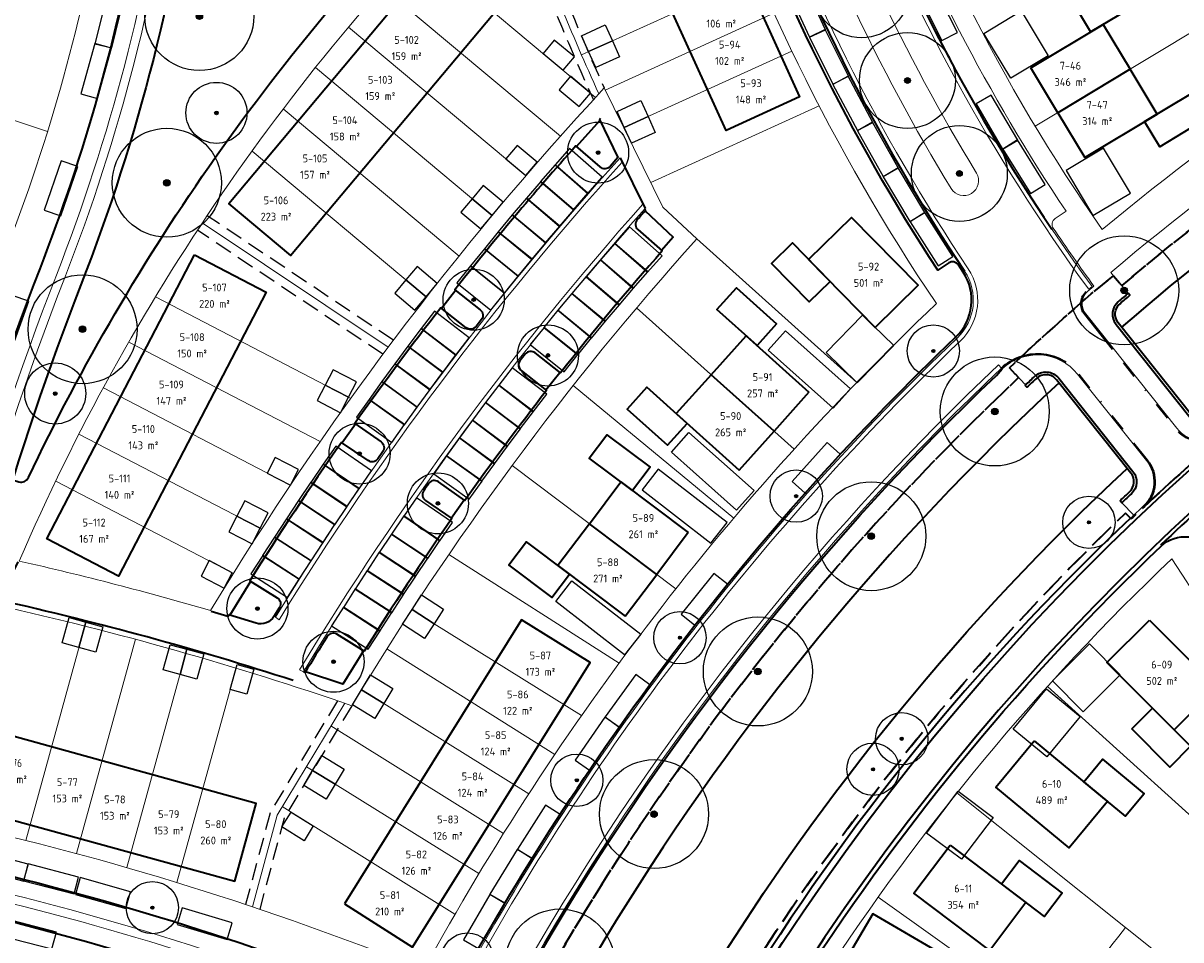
# Model space of a CAD drawing. Extents: x 168179 to 170299, y 448694 to 449599.
# Tile 25 of 32: x 168393 to 168526, y 449378 to 449483. Entities that reach past the tile are written whole.
import ezdxf
from ezdxf.enums import TextEntityAlignment as Align

# ---------------------------------------------------------------- set-up
doc = ezdxf.new("R2010")
doc.units = 0
for name, pattern in [('NLCS-HIDDEN', [4, 2, -2]), ('Stippelfijn', [3, 2, -1]), ('VH-RIJWIELPADBAND', [20, 8, -2, 2, -2, 0, -2, 2, -2])]:
    doc.linetypes.add(name, pattern=pattern)
doc.layers.get('0').update_dxf_attribs({"lineweight": 0})
for name, color, linetype, lineweight in [('N-WE-KG-GRENS_SECTIE-G', 210, 'NLCS-HIDDEN', 35), ('N-WE-VH-VERHARDING_ASFALT_ROOD-G', 10, 'Continuous', 35), ('N05-WE-OG-WEG_ONTSLUITINGSWEG_GOOT-O', 162, 'Continuous', 18), ('N05-WE-OG-WEG_PARKEERPLAATS_GOOT-O', 162, 'Continuous', 18), ('N05-WE-VH-GOOT-O', 170, 'Continuous', 18), ('N05-WE-VH-KANTOPSLUITING_ACHTERKANTBAND-G', 50, 'Continuous', 35), ('N05-WE-VH-VERHARDING-G', 252, 'Continuous', 35), ('N06-WE-VH-KANTOPSLUITING_ACHTERKANTBAND-G', 50, 'Continuous', 35), ('N06-WE-VH-VERHARDING-G', 252, 'Continuous', 35), ('N07-WE-OG-WEG_ONTSLUITINGSWEG_GOOT-O', 162, 'Continuous', 18), ('N08-WE-VH-KANTOPSLUITING_RIJWIELPADBAND_120X250-G', 253, 'VH-RIJWIELPADBAND', 35), ('N5-PV-GR-BOOM-S', 90, 'Continuous', 25), ('N5-WE-KG-GRENS_KADASTRAAL-G', 150, 'Continuous', 13), ('N5-WE-OG-BEBOUWING_SCHUUR-G', 7, 'Continuous', 25), ('N5-WE-OG-KADASTRAAL_KAVELNUMMER-T18', 7, 'Continuous', 18), ('N5-WE-OG-WEG_PARKEERPLAATS_OPENBAAR-G', 253, 'Continuous', 25), ('N5-WE-OG-WEG_PARKEERPLAATS_PRIVE-G', 253, 'Continuous', 25), ('N6-WE-OG-KADASTRAAL_KAVELNUMMER-T18', 7, 'Continuous', 18), ('N6-WE-OG-WEG_PARKEERPLAATS_PRIVE-G', 253, 'Continuous', 25), ('N7-PV-GR-BOOM-S', 90, 'Continuous', 25), ('N7-WE-KG-GRENS_KADASTRAAL-G', 150, 'Continuous', 13), ('N7-WE-OG-KADASTRAAL_KAVELNUMMER-T18', 7, 'Continuous', 18), ('N7-WE-OG-WEG_PARKEERPLAATS_OPENBAAR-G', 253, 'Continuous', 25), ('N7-WE-OG-WEG_PARKEERPLAATS_PRIVE-G', 7, 'Continuous', 25), ('N7-WE-VH-KANTOPSLUITING_ACHTERKANTBAND-G', 50, 'Continuous', 13), ('N7-WE-VH-VERHARDING-G', 252, 'Continuous', 35), ('N8-WE-KW-KUNSTWERK_BRUG_WEGVERKEERSBRUG-G', 170, 'Continuous', 35), ('N8-WE-OG-KADASTRAAL_KAVELNUMMER-T18', 7, 'Continuous', 18), ('N8-WE-OG-KADASTRAAL_KAVELOPPERVLAK-T18', 10, 'Continuous', 18), ('N8-WE-VH-KANTOPSLUITING_ACHTERKANTBAND-G', 50, 'Continuous', 13), ('N8-WE-WH-WATERLIJN-G', 150, 'Continuous', 35)]:
    doc.layers.add(name, color=color, linetype=linetype, lineweight=lineweight)
for name, color, linetype, lineweight, true_color in [('N05-WE-KG-KADASTRAAL-O', 150, 'Continuous', 18, 0x007fff), ('N05-WE-OG-WEG_VOETPAD_ACHTERPAD-G', 6, 'Stippelfijn', 25, 0xff00ff), ('N06-WE-KG-KADASTRAAL-O', 150, 'Continuous', 18, 0x007fff), ('N4-WE-KG-GRENS_KADASTRAAL-G', 150, 'Continuous', 18, 0x007fff), ('N5-WE-KG-KADASTRAAL_BEBOUWING-G', 1, 'Continuous', 35, 0xff0000), ('N6-PV-GR-BOOM-S', 3, 'Continuous', 25, 0x00ff00), ('N6-WE-KG-GRENS_KADASTRAAL-G', 150, 'Continuous', 18, 0x007fff), ('N6-WE-KG-KADASTRAAL_BEBOUWING-G', 1, 'Continuous', 35, 0xff0000), ('N7-WE-KG-KADASTRAAL-O', 150, 'Continuous', 18, 0x007fff), ('N7-WE-KG-KADASTRAAL_BEBOUWING-G', 1, 'Continuous', 35, 0xff0000)]:
    doc.layers.add(name, color=color, linetype=linetype, lineweight=lineweight, true_color=true_color)
doc.styles.add('NLCS-ISO-M1000-T18', font='NLCS-ISO.ttf', dxfattribs={"height": 1.8})

# ---------------------------------------------------------------- blocks, each defined once
blk = doc.blocks.new('an-bb-sn-opp')
at = {"layer": 'N8-WE-OG-KADASTRAAL_KAVELNUMMER-T18', "style": 'NLCS-ISO-M1000-T18'}
blk.add_attdef('NUMMER', text='', height=1.8, dxfattribs=at).set_placement((0, 1.87), align=Align.MIDDLE)
at = {"layer": 'N8-WE-OG-KADASTRAAL_KAVELOPPERVLAK-T18', "style": 'NLCS-ISO-M1000-T18'}
blk.add_attdef('OPPERVLAK', text='', height=1.8, dxfattribs=at).set_placement((0, -1.87), align=Align.MIDDLE)
blk = doc.blocks.new('SGR-BOOM_01')
at = {"ltscale": 0.1}
h = blk.add_hatch(color=256, dxfattribs=at)
edge = h.paths.add_edge_path()
edge.add_arc((0, 0), 0.15, 0, 360)
for radius in [2.5, 0.045]:
    blk.add_circle((0, 0), radius)
blk.add_circle((0, 0), 0.15, dxfattribs=at)

msp = doc.modelspace()

# ---------------------------------------------------------------- linework, layer by layer
at = {"layer": 'N-WE-KG-GRENS_SECTIE-G', "flags": 128}
for points in [[(168697.42, 449523.48), (168699.9, 449568.34), (168627.4, 449571.66), (168627.31, 449569.51), (168615.17, 449569.66), (168607.36, 449568.14), (168475.91, 449573.78), (168460.88, 449574.42), (168420.22, 449576.17), (168413.8, 449577.83), (168412.86, 449577.85), (168392.94, 449578.66), (168374.12, 449579.43), (168374.36, 449581.94), (168371.89, 449582.02), (168370.03, 449582.07), (168349.92, 449582.78), (168344.26, 449583.02), (168344.3, 449583.9), (168325.22, 449584.67), (168314.7, 449585.24), (168314.63, 449583.99), (168301.32, 449583.84), (168298.45, 449535.35), (168298.21, 449531.38), (168299.46, 449531.32), (168299.09, 449528.37), (168297.45, 449528.25), (168296.15, 449526.28), (168290.42, 449467.99), (168282.87, 449426.34), (168281.4, 449421.36), (168278.4, 449358.95), (168281.05, 449358.72), (168281.03, 449328.58), (168280.74, 449316.47), (168283.27, 449316.34), (168283.4, 449320.07, -0.008112), (168314.09, 449318.2), (168314.09, 449318.32, -0.002738), (168324.29, 449317.48), (168324.28, 449317.36, -0.009935), (168361.71, 449313.31, -0.022016), (168410.95, 449304.52, 0.018736), (168405.93, 449281.88), (168418.37, 449279.6, -0.018927), (168423.27, 449301.61), (168424.38, 449301.33), (168426.17, 449307.81), (168425.05, 449308.09, -0.134676), (168507.05, 449442.69), (168505.99, 449443.81, -0.011255), (168516, 449452.84), (168517.94, 449454.35), (168518.87, 449453.25, -0.097374), (168619.26, 449509.21), (168619.48, 449508.07), (168625.82, 449510.06), (168625.93, 449510.09), (168625.69, 449511.22, -0.061305)], [(168697.42, 449523.48, 0.061305), (168625.69, 449511.22), (168625.93, 449510.09), (168625.82, 449510.06), (168619.48, 449508.07), (168619.26, 449509.21, 0.097374), (168518.87, 449453.25), (168517.94, 449454.35), (168516, 449452.84, 0.011255), (168505.99, 449443.81), (168507.05, 449442.69, 0.134676), (168425.05, 449308.09), (168426.17, 449307.81), (168424.38, 449301.33), (168423.27, 449301.61, 0.086527), (168414.66, 449199.64), (168413.11, 449199.5, 0.01336), (168414.95, 449183.61), (168416.49, 449183.83, 0.06257), (168436.07, 449112.19, -0.030357), (168460.72, 449040.48, -0.062919), (168475.75, 448937.32), (168474.2, 448937.29, -0.009415), (168474.2, 448921.69), (168475.75, 448921.66, -0.05401), (168464.45, 448832.8, 0.032968), (168455.08, 448777.73), (168453.38, 448761.24), (168481.27, 448758.33), (168493.77, 448890.3, 0.090314), (168479.7, 449045.74, 0.030357), (168454.27, 449119.72, -0.061192), (168436.21, 449185.1), (168437.15, 449185.24), (168435.21, 449201.7), (168434.26, 449201.62, -0.084578), (168441.84, 449294.75), (168442.76, 449294.52, -0.008125), (168446.11, 449306.59), (168445.23, 449306.85, -0.12909), (168519.31, 449427.16), (168519.95, 449426.48, -0.015422), (168532.35, 449437.58), (168531.72, 449438.32, -0.091735), (168619.61, 449488.54), (168619.92, 449487.64, -0.011125), (168631.73, 449491.47), (168631.45, 449492.38, -0.059389), (168696.32, 449503.7)], [(168696.32, 449503.7, 0.059389), (168631.45, 449492.38), (168631.73, 449491.47, 0.011125), (168619.92, 449487.64), (168619.61, 449488.54, 0.091735), (168531.72, 449438.32), (168532.35, 449437.58, 0.015422), (168519.95, 449426.48), (168519.31, 449427.16, 0.12909), (168445.23, 449306.85), (168446.11, 449306.59, 0.008125), (168442.76, 449294.52), (168441.84, 449294.75, 0.017206), (168437.75, 449276.05), (168445.08, 449274.71, -0.029125), (168452.55, 449305.33, 0.095354), (168556.03, 449319.67, -0.120793), (168686.78, 449331.13)]]:
    msp.add_lwpolyline(points, format="xyb", close=True, dxfattribs=at)
at = {"layer": 'N-WE-VH-VERHARDING_ASFALT_ROOD-G', "flags": 128}
msp.add_lwpolyline([(168179.09, 449328.77), (168283.58, 449324.29, -0.02075), (168362.26, 449317.5, -0.028118), (168425.5, 449305.4), (168442.32, 449300.92), (168444.72, 449300.28, -0.251205), (168625.76, 449489.19), (168621.81, 449509.18, 0.015854), (168619.41, 449519.93), (168622.9, 449520.81, -0.006697), (168625.43, 449509.97), (168629.31, 449490.31, -0.062019), (168696.65, 449502.37), (168696.44, 449498.65, 0.516768), (168458.94, 449121.65, -0.030357), (168484.57, 449047.09, -0.090321), (168498.8, 448889.84)], format="xyb", dxfattribs=at)
at = {"layer": 'N05-WE-KG-KADASTRAAL-O', "flags": 128}
for points in [[(168459.53, 449475.92), (168466.26, 449462.25), (168470.14, 449458.61, 0.047475), (168430.59, 449405.06, 0.028298), (168390, 449416.57, 0.018855), (168384.37, 449391.7, -0.041101), (168438.83, 449374.75, -0.078097), (168497.62, 449451.18, -0.068372), (168469.77, 449508.02), (168446.64, 449500.64, 0.097431), (168392.46, 449421.65, -0.014969), (168414.4, 449415.98, -0.050707)], [(168390.75, 449456.77, 0.051083), (168402.21, 449498.15, 0.05037), (168343.79, 449500.8, 0.005162), (168335.62, 449468.72, 0.043769), (168325.01, 449399.66, -0.005025), (168331.98, 449399.26, -0.029638), (168372.81, 449394.07, -0.046676)], [(168432.46, 449362.44, 0.078387), (168331.05, 449385.49, 0.009529), (168318.35, 449386.1, 0.03692), (168320.93, 449326.3, -0.011016), (168362.83, 449321.86, -0.022209), (168413.25, 449312.83, -0.042905)]]:
    msp.add_lwpolyline(points, format="xyb", close=True, dxfattribs=at)
at = {"layer": 'N05-WE-OG-WEG_ONTSLUITINGSWEG_GOOT-O', "flags": 128}
for points in [[(168464.35, 449559.02, 0.123045), (168501.27, 449455.16, -0.363491), (168500.34, 449446.87, 0.076208), (168443.85, 449373.5), (168443.41, 449373.74, -0.076208), (168500, 449447.23, 0.363491), (168500.85, 449454.89, -0.122995), (168463.85, 449558.97, -0.122995)], [(168504.73, 449444.14, 0.133247), (168422.78, 449309.78), (168423.27, 449309.66, -0.133229), (168505.08, 449443.78)]]:
    msp.add_lwpolyline(points, format="xyb", close=True, dxfattribs=at)
at = {"layer": 'N05-WE-OG-WEG_PARKEERPLAATS_GOOT-O'}
for points in [[(168461.59, 449467.42, 0.04519), (168422.26, 449414.93), (168421.83, 449415.2, -0.045321), (168461.36, 449467.91)], [(168464.21, 449462.1, 0.046203), (168425.04, 449408.93), (168424.61, 449409.19, -0.046345), (168463.97, 449462.59)]]:
    msp.add_lwpolyline(points, format="xyb", close=True, dxfattribs=at)
at = {"layer": 'N05-WE-OG-WEG_VOETPAD_ACHTERPAD-G', "flags": 128}
for points in [[(168449.52, 449501.56, 0.026844), (168459.53, 449475.92)], [(168447.91, 449501.04, 0.027858), (168458.29, 449474.57)]]:
    msp.add_lwpolyline(points, format="xyb", dxfattribs=at)
for points in [[(168435.36, 449446.97), (168414, 449461.26)], [(168434.16, 449445.37), (168412.89, 449459.59)], [(168428.94, 449405.63), (168421.24, 449392.84), (168418.41, 449382.27)], [(168430.59, 449405.06), (168422.82, 449392.17), (168420.03, 449381.72)]]:
    msp.add_lwpolyline(points, dxfattribs=at)
at = {"layer": 'N05-WE-VH-GOOT-O', "flags": 128}
for points in [[(168433.85, 449368.78, 0.077604), (168331.48, 449391.88, 0.012058), (168315.1, 449392.58, 0.041178), (168317.53, 449325.31), (168316.53, 449325.19, -0.089839), (168325.42, 449471.21, -0.005763), (168334.64, 449507.25, -0.003208), (168340.14, 449527.22, 0.051696), (168347.59, 449571.9), (168348.06, 449581.09), (168349.06, 449581.04), (168348.59, 449571.85), (168457.7, 449566.2), (168457.65, 449565.2), (168348.53, 449570.85, -0.050575), (168341.1, 449526.95, 0.003099), (168335.79, 449507.68, -0.063013), (168410.62, 449504.3, -0.059671), (168397.65, 449454.08, 0.051418), (168378.95, 449386.33, -0.042379), (168434.22, 449369.7)], [(168377.97, 449386.53, -0.05139), (168396.72, 449454.44, 0.058556), (168409.5, 449503.47, 0.0625), (168335.52, 449506.65, 0.005708), (168326.39, 449470.97, 0.04787), (168315.15, 449393.58, -0.012037), (168331.55, 449392.87, -0.034379)]]:
    msp.add_lwpolyline(points, format="xyb", close=True, dxfattribs=at)
at = {"layer": 'N05-WE-VH-KANTOPSLUITING_ACHTERKANTBAND-G'}
for points in [[(168386.73, 449386.67, -0.037667), (168435.97, 449371.18, 0.378327), (168443.3, 449373.8), (168443.71, 449374.7, -0.075403), (168499.86, 449447.37, 0.363571), (168500.68, 449454.78), (168500.14, 449455.61, 0.414214), (168499.03, 449455.84), (168497.77, 449455.02, -0.060078), (168473.44, 449504.27), (168474.85, 449504.77, 0.41308), (168475.34, 449505.79, -0.011792), (168472.24, 449515.3, 0.410192), (168471.25, 449515.84), (168469.81, 449515.41, -0.046126), (168461.55, 449556.92), (168463.04, 449557.08, 0.413555), (168463.75, 449557.95), (168463.73, 449558.96, 0.385806), (168459.87, 449562.46), (168354.1, 449567.94, 0.40162)], [(168346.57, 449510.37, -0.055472), (168412.88, 449505.95, -0.061883), (168399.53, 449453.34, 0.045806), (168382.29, 449393.5, 0.402405)], [(168391.68, 449430.96), (168392.42, 449430.74, 0.374297), (168393.5, 449431.22, -0.085037), (168442.31, 449500.56, 0.024897), (168413.04, 449507.32, -0.001619), (168412.88, 449505.96, -0.001619)], [(168377.39, 449394.71, -0.04561), (168394.84, 449455.17, 0.049241), (168406.25, 449495.86, 0.424341), (168401.29, 449502.71, 0.050371), (168341.98, 449505.09, 0.323594)], [(168458.98, 449472.28), (168461.11, 449467.95), (168460.2, 449466.92, -0.413007), (168459.07, 449466.85), (168456.29, 449469.29, 0.014701), (168442.42, 449452.77), (168445.32, 449450.47, -0.413007), (168445.45, 449449.35), (168444.83, 449448.55, -0.413007), (168443.71, 449448.42), (168440.79, 449450.69, 0.011208), (168430.92, 449437.43), (168433.94, 449435.31, -0.413007), (168434.14, 449434.2), (168433.57, 449433.37, -0.413007), (168432.46, 449433.17), (168429.4, 449435.27, 0.012917), (168418.89, 449419.38), (168422.04, 449417.44, -0.412756), (168422.31, 449416.34), (168421.66, 449415.3, -0.339441), (168419.61, 449414.53), (168416.49, 449415.47)], [(168464.29, 449461.89, 0.001024), (168463.32, 449460.8, 0.415032), (168463.39, 449459.67), (168466.18, 449457.23, 0.012894), (168454.51, 449443.23), (168451.61, 449445.52, 0.415034), (168450.48, 449445.39, 0.000694), (168449.87, 449444.61, 0.415032), (168450.01, 449443.49), (168452.92, 449441.21, 0.011111), (168443.55, 449428.61), (168440.52, 449430.74, 0.412967), (168439.4, 449430.55, 0.000694), (168438.83, 449429.73, 0.417102), (168439.03, 449428.61), (168442.07, 449426.52, 0.012894), (168432.02, 449411.32), (168428.87, 449413.26, 0.412967), (168427.77, 449413.01, 0.003421), (168425.21, 449408.83)]]:
    msp.add_lwpolyline(points, format="xyb", dxfattribs=at)
for points in [[(168456.36, 449469.22), (168459.05, 449472.22)], [(168458.98, 449472.28), (168459.12, 449472.44)], [(168464.3, 449461.89), (168464.15, 449462.03)], [(168464.23, 449461.82), (168467.45, 449458.8), (168466.1, 449457.29)], [(168442.5, 449452.71), (168440.87, 449450.62)], [(168452.85, 449441.28), (168454.43, 449443.29)], [(168431, 449437.37), (168429.48, 449435.21)], [(168441.99, 449426.58), (168443.47, 449428.67)], [(168418.98, 449419.32), (168416.59, 449415.44)], [(168416.49, 449415.47), (168416.38, 449415.29)], [(168431.94, 449411.37), (168429.57, 449407.53), (168425.28, 449408.96)], [(168425.23, 449408.87), (168425.04, 449408.93)]]:
    msp.add_lwpolyline(points, dxfattribs=at)
at = {"layer": 'N05-WE-VH-KANTOPSLUITING_ACHTERKANTBAND-G', "flags": 128}
for points in [[(168423.13, 449308.46, -0.133393), (168504.49, 449442.95), (168505.16, 449443.69)], [(168412.28, 449308.95), (168412.31, 449309.07, 0.022164), (168362.33, 449318.01, 0.009787), (168325.26, 449322.03, -0.355965), (168319.94, 449327.22, -0.036594), (168317.49, 449386.62, -0.415987), (168321.51, 449390.38, -0.007284), (168331.35, 449389.86, -0.077166), (168432.56, 449367.11, -0.436315), (168435.7, 449359.09), (168435.2, 449358.24, 0.042236), (168416.9, 449309.95)]]:
    msp.add_lwpolyline(points, format="xyb", dxfattribs=at)
at = {"layer": 'N05-WE-VH-VERHARDING-G'}
for points in [[(168463.85, 449559.03, 0.123135), (168500.85, 449454.89)], [(168423.86, 449407.95, 0.023394), (168390.16, 449417.15), (168392.33, 449421.58)]]:
    msp.add_lwpolyline(points, format="xyb", dxfattribs=at)
for points in [[(168461.35, 449467.92), (168464.21, 449462.1)], [(168416.38, 449415.29), (168414.45, 449415.86)]]:
    msp.add_lwpolyline(points, dxfattribs=at)
at = {"layer": 'N06-WE-KG-KADASTRAAL-O', "flags": 128}
msp.add_lwpolyline([(168515.96, 449342.86), (168508.77, 449341.65), (168505.38, 449341.09), (168502.38, 449342.77), (168496.67, 449345.96, -0.041286), (168519.31, 449379.61), (168525.36, 449374.77, -0.0248), (168541.01, 449392.45, 0.036747), (168524.61, 449421.92, 0.116802), (168456.54, 449317.34, 0.509835), (168459.19, 449313.46, 0.089517), (168553.33, 449327.62, -0.006019), (168559.83, 449329.74, 0.062382), (168544.42, 449384.74, 0.543503), (168541.12, 449385.33, 0.027927), (168524.41, 449365.36), (168526.6, 449359.04, 0.021271), (168515.96, 449342.86)], format="xyb", close=True, dxfattribs=at)
at = {"layer": 'N06-WE-VH-KANTOPSLUITING_ACHTERKANTBAND-G', "flags": 128}
msp.add_lwpolyline([(168519.87, 449426.57), (168519.15, 449425.88, 0.130556), (168446.25, 449307.49), (168445.97, 449306.53)], format="xyb", dxfattribs=at)
msp.add_lwpolyline([(168559.61, 449327.18, 0.005154), (168554.1, 449325.37, -0.090837), (168457.7, 449311.13, -0.506128), (168454.18, 449316.29, -0.11859), (168523.41, 449423.38, -0.470367), (168529.35, 449422.67, -0.102843), (168563.63, 449333.74, -0.372573)], format="xyb", close=True, dxfattribs=at)
at = {"layer": 'N06-WE-VH-VERHARDING-G'}
for centre, radius, start, end in [((168688.03, 449251.43), 242.66, 130.3793, 133.3639), ((168711.37, 449225.93), 272.73, 130.8256, 133.5901)]:
    msp.add_arc(centre, radius, start, end, dxfattribs=at)
at = {"layer": 'N07-WE-OG-WEG_ONTSLUITINGSWEG_GOOT-O', "flags": 128}
msp.add_lwpolyline([(168474.6, 449557.08, 0.130867), (168515.08, 449452.83), (168515.46, 449453.16, -0.130818), (168475.1, 449557.14)], format="xyb", close=True, dxfattribs=at)
at = {"layer": 'N08-WE-VH-KANTOPSLUITING_RIJWIELPADBAND_120X250-G', "flags": 128}
for points in [[(168532.35, 449437.58, 0.001813), (168530.82, 449436.28, -0.425248), (168525.08, 449436.82), (168514.64, 449449.92, -0.402178), (168514.9, 449452.68)], [(168505.08, 449443.78, -0.439469), (168513.89, 449443.16), (168521.79, 449433.25, -0.390055), (168521.41, 449427.84, 0.00184), (168519.95, 449426.48, 0.00184)]]:
    msp.add_lwpolyline(points, format="xyb", dxfattribs=at)
at = {"layer": 'N4-WE-KG-GRENS_KADASTRAAL-G', "flags": 128}
msp.add_lwpolyline([(168429.77, 449405.35), (168422.03, 449392.5), (168419.22, 449382)], dxfattribs=at)
at = {"layer": 'N5-WE-KG-GRENS_KADASTRAAL-G', "flags": 128}
for points in [[(168450.46, 449496.18, 0.022178), (168458.91, 449475.25)], [(168353.07, 449422.39, -0.037329), (168367.88, 449475.63, -0.015815), (168384.64, 449474.59), (168395.71, 449470.94)]]:
    msp.add_lwpolyline(points, format="xyb", dxfattribs=at)
for points in [[(168458.53, 449474.83), (168438.15, 449491.9)], [(168456.93, 449479.71), (168477.05, 449488.87)], [(168454.51, 449470.37), (168434.13, 449487.44)], [(168459.65, 449475.68), (168478.99, 449484.48)], [(168450.56, 449465.86), (168430.21, 449482.89)], [(168461.77, 449471.37), (168481.03, 449480.13)], [(168446.68, 449461.28), (168426.41, 449478.25)], [(168442.88, 449456.63), (168422.73, 449473.51)], [(168464.86, 449465.08), (168484.16, 449473.87)], [(168439.15, 449451.93), (168419.15, 449468.68)], [(168434.76, 449446.17), (168413.44, 449460.43)], [(168470.14, 449458.61), (168488.48, 449442.14)], [(168408.07, 449451.94), (168430.46, 449440.31)], [(168463.25, 449450.69), (168481.3, 449434.48)], [(168405.02, 449446.76), (168426.96, 449435.36)], [(168402.1, 449441.52), (168423.56, 449430.37)], [(168455.97, 449441.77), (168474.39, 449426.59)], [(168399.3, 449436.21), (168420.25, 449425.33)], [(168448.97, 449432.61), (168467.75, 449418.48)], [(168396.64, 449430.83), (168417.02, 449420.24)], [(168461.25, 449409.95), (168441.71, 449422.39)], [(168456.92, 449403.92), (168440.02, 449414.46), (168437.5, 449416.09)], [(168399.98, 449414.2), (168393.2, 449389.61)], [(168405.79, 449412.68), (168399.01, 449388.1)], [(168411.57, 449411.08), (168404.79, 449386.49)], [(168453.86, 449399.47), (168434.61, 449411.59)], [(168417.32, 449409.37), (168410.54, 449384.78)], [(168450.88, 449394.96), (168434.25, 449405.32), (168431.69, 449406.88)], [(168447.98, 449390.41), (168428.19, 449402.74)], [(168445.16, 449385.8), (168428.67, 449396.08), (168425.38, 449398.06)], [(168442.42, 449381.15), (168422.62, 449393.49)]]:
    msp.add_lwpolyline(points, dxfattribs=at)
at = {"layer": 'N5-WE-KG-KADASTRAAL_BEBOUWING-G', "flags": 128}
for points in [[(168450.99, 449489.43), (168443.9, 449495.37), (168416.48, 449462.63), (168423.57, 449456.69)], [(168465.42, 449488.85), (168473.84, 449492.68), (168481.94, 449474.89), (168473.52, 449471.05)], [(168490.61, 449448.46), (168495.53, 449453.29), (168487.9, 449461.07), (168482.97, 449456.24)], [(168485.44, 449453.73), (168481.1, 449458.15), (168478.7, 449455.8), (168483.04, 449451.37)], [(168412.56, 449456.76), (168420.76, 449452.5), (168403.84, 449419.93), (168395.63, 449424.2)], [(168477.06, 449446.36), (168472.44, 449450.5), (168474.69, 449453), (168479.3, 449448.86)], [(168483.01, 449441.01), (168479, 449436.55), (168471.8, 449443.02), (168475.81, 449447.48)], [(168474.99, 449432.09), (168479, 449436.55), (168471.8, 449443.02), (168467.79, 449438.56)], [(168469.04, 449437.43), (168464.42, 449441.58), (168462.18, 449439.08), (168466.79, 449434.93)], [(168462.78, 449429.73), (168457.82, 449433.46), (168459.84, 449436.14), (168464.8, 449432.41)], [(168469.17, 449424.92), (168465.56, 449420.12), (168457.83, 449425.94), (168461.44, 449430.74)], [(168461.95, 449415.33), (168465.56, 449420.12), (168457.83, 449425.94), (168454.22, 449421.15)], [(168455.56, 449420.14), (168450.61, 449423.87), (168448.59, 449421.18), (168453.54, 449417.46)], [(168429.75, 449382.32), (168437.55, 449377.35), (168457.91, 449410.03), (168450.06, 449414.92)], [(168390.03, 449402.02), (168387.57, 449393.1), (168417.17, 449384.94), (168419.63, 449393.86)]]:
    msp.add_lwpolyline(points, close=True, dxfattribs=at)
at = {"layer": 'N5-WE-OG-BEBOUWING_SCHUUR-G', "flags": 128}
for points in [[(168456.91, 449481.9), (168459.64, 449483.14), (168460.47, 449481.32), (168457.74, 449480.08)], [(168454.82, 449477.94), (168456.11, 449479.47), (168453.81, 449481.4), (168452.52, 449479.86)], [(168457.74, 449480.08), (168460.47, 449481.32), (168461.3, 449479.5), (168458.57, 449478.26)], [(168456.66, 449473.79), (168457.95, 449475.32), (168455.65, 449477.25), (168454.36, 449475.71)], [(168461, 449473.21), (168463.73, 449474.46), (168464.56, 449472.63), (168461.83, 449471.39)], [(168461.83, 449471.39), (168464.56, 449472.63), (168465.38, 449470.81), (168462.65, 449469.57)], [(168450.56, 449465.86), (168451.84, 449467.39), (168449.54, 449469.32), (168448.26, 449467.78)], [(168446.68, 449461.28), (168447.96, 449462.81), (168445.66, 449464.74), (168444.38, 449463.2)], [(168445.4, 449459.74), (168446.68, 449461.28), (168444.38, 449463.2), (168443.1, 449461.67)], [(168439.1, 449451.97), (168440.39, 449453.5), (168438.09, 449455.43), (168436.8, 449453.9)], [(168437.82, 449450.44), (168439.1, 449451.97), (168436.8, 449453.9), (168435.52, 449452.36)], [(168430.2, 449440.44), (168431.13, 449442.21), (168428.46, 449443.59), (168427.54, 449441.82)], [(168429.28, 449438.66), (168430.2, 449440.44), (168427.54, 449441.82), (168426.62, 449440.05)], [(168423.56, 449430.37), (168424.48, 449432.14), (168421.82, 449433.52), (168420.9, 449431.75)], [(168420.08, 449425.41), (168421, 449427.19), (168418.34, 449428.57), (168417.42, 449426.79)], [(168419.16, 449423.64), (168420.08, 449425.41), (168417.42, 449426.79), (168416.5, 449425.02)], [(168415.96, 449418.54), (168416.88, 449420.31), (168414.22, 449421.7), (168413.3, 449419.92)], [(168437.5, 449416.09), (168438.59, 449417.77), (168441.11, 449416.14), (168440.02, 449414.46)], [(168397.37, 449412.27), (168398.17, 449415.17), (168400.1, 449414.63), (168399.3, 449411.74)], [(168436.41, 449414.41), (168437.5, 449416.09), (168440.02, 449414.46), (168438.93, 449412.78)], [(168399.3, 449411.74), (168400.1, 449414.63), (168402.03, 449414.1), (168401.23, 449411.21)], [(168408.97, 449409.17), (168409.76, 449412.06), (168411.69, 449411.53), (168410.89, 449408.64)], [(168410.89, 449408.64), (168411.69, 449411.53), (168413.62, 449411), (168412.82, 449408.11)], [(168416.64, 449406.91), (168417.44, 449409.8), (168419.37, 449409.27), (168418.57, 449406.38)], [(168431.69, 449406.88), (168432.72, 449408.59), (168435.29, 449407.04), (168434.25, 449405.32)], [(168430.65, 449405.17), (168431.69, 449406.88), (168434.25, 449405.32), (168433.22, 449403.61)], [(168426.1, 449397.62), (168427.14, 449399.34), (168429.71, 449397.79), (168428.67, 449396.08)], [(168425.07, 449395.91), (168426.1, 449397.62), (168428.67, 449396.08), (168427.64, 449394.36)], [(168422.57, 449391.16), (168423.62, 449392.86), (168426.17, 449391.27), (168425.11, 449389.57)]]:
    msp.add_lwpolyline(points, close=True, dxfattribs=at)
at = {"layer": 'N5-WE-OG-WEG_PARKEERPLAATS_OPENBAAR-G', "flags": 128}
for points in [[(168484.89, 449482.6), (168482.37, 449488.04), (168480.56, 449487.2), (168483.08, 449481.76)], [(168402.56, 449486.8), (168401.11, 449480.98), (168403.06, 449480.5), (168404.5, 449486.32)], [(168487.54, 449477.25), (168484.87, 449482.62), (168483.08, 449481.73), (168485.75, 449476.36)], [(168401.12, 449481.01), (168399.51, 449475.23), (168401.44, 449474.69), (168403.05, 449480.47)], [(168490.33, 449471.96), (168487.52, 449477.27), (168485.75, 449476.33), (168488.56, 449471.03)], [(168493.25, 449466.75), (168490.31, 449471.98), (168488.56, 449471), (168491.51, 449465.77)], [(168457.65, 449463.8), (168459.31, 449465.69), (168455.56, 449468.99), (168453.89, 449467.1)], [(168397.26, 449467.56), (168395.33, 449461.88), (168397.23, 449461.24), (168399.16, 449466.92)], [(168456.02, 449461.93), (168457.67, 449463.83), (168453.89, 449467.1), (168452.24, 449465.2)], [(168496.31, 449461.62), (168493.23, 449466.77), (168491.51, 449465.74), (168494.59, 449460.6)], [(168454.41, 449460.04), (168456.05, 449461.95), (168452.25, 449465.2), (168450.61, 449463.28)], [(168452.81, 449458.14), (168454.44, 449460.07), (168450.61, 449463.29), (168448.99, 449461.36)], [(168451.23, 449456.23), (168452.84, 449458.17), (168448.99, 449461.36), (168447.38, 449459.42)], [(168499.5, 449456.57), (168496.29, 449461.64), (168494.6, 449460.57), (168497.81, 449455.5)], [(168449.66, 449454.31), (168451.25, 449456.26), (168447.38, 449459.42), (168445.79, 449457.47)], [(168462.41, 449459.98), (168460.74, 449458.09), (168464.49, 449454.78), (168466.16, 449456.67)], [(168448.1, 449452.37), (168449.68, 449454.34), (168445.79, 449457.47), (168444.21, 449455.51)], [(168460.74, 449458.09), (168459.09, 449456.19), (168462.86, 449452.91), (168464.52, 449454.81)], [(168459.09, 449456.19), (168457.45, 449454.27), (168461.25, 449451.02), (168462.89, 449452.94)], [(168446.52, 449450.41), (168448.1, 449452.37), (168444.21, 449455.51), (168442.62, 449453.55)], [(168457.45, 449454.28), (168455.83, 449452.35), (168459.65, 449449.13), (168461.28, 449451.05)], [(168391.66, 449452.13), (168389.65, 449446.47), (168391.53, 449445.8), (168393.54, 449451.46)], [(168455.83, 449452.35), (168454.22, 449450.41), (168458.07, 449447.22), (168459.68, 449449.15)], [(168442.51, 449445.27), (168444.04, 449447.27), (168440.07, 449450.31), (168438.54, 449448.31)], [(168454.22, 449450.41), (168452.62, 449448.46), (168456.49, 449445.3), (168458.09, 449447.25)], [(168441.02, 449443.29), (168442.53, 449445.3), (168438.54, 449448.31), (168437.02, 449446.29)], [(168452.63, 449448.46), (168451.04, 449446.5), (168454.94, 449443.36), (168456.52, 449445.33)], [(168439.54, 449441.29), (168441.04, 449443.32), (168437.02, 449446.3), (168435.52, 449444.27)], [(168438.07, 449439.29), (168439.56, 449441.32), (168435.52, 449444.27), (168434.04, 449442.24)], [(168448.97, 449443.82), (168447.44, 449441.82), (168451.4, 449438.78), (168452.94, 449440.78)], [(168436.62, 449437.28), (168438.1, 449439.32), (168434.04, 449442.24), (168432.57, 449440.2)], [(168447.44, 449441.83), (168445.92, 449439.82), (168449.91, 449436.8), (168451.43, 449438.81)], [(168435.19, 449435.25), (168436.64, 449437.31), (168432.57, 449440.2), (168431.11, 449438.14)], [(168445.92, 449439.82), (168444.41, 449437.8), (168448.42, 449434.81), (168449.93, 449436.83)], [(168444.42, 449437.8), (168442.93, 449435.77), (168446.96, 449432.81), (168448.45, 449434.84)], [(168431.43, 449429.93), (168432.86, 449432), (168428.74, 449434.84), (168427.31, 449432.76)], [(168442.93, 449435.77), (168441.45, 449433.73), (168445.5, 449430.8), (168446.98, 449432.84)], [(168482.57, 449429.45), (168486.57, 449433.92), (168485.08, 449435.25), (168481.08, 449430.79)], [(168441.45, 449433.73), (168439.99, 449431.67), (168444.06, 449428.77), (168445.53, 449430.83)], [(168430.03, 449427.88), (168431.44, 449429.96), (168427.31, 449432.77), (168425.89, 449430.68)], [(168428.65, 449425.82), (168430.04, 449427.91), (168425.89, 449430.69), (168424.49, 449428.59)], [(168427.27, 449423.75), (168428.66, 449425.85), (168424.48, 449428.6), (168423.1, 449426.49)], [(168438, 449428.9), (168436.57, 449426.82), (168440.69, 449423.98), (168442.12, 449426.06)], [(168425.92, 449421.67), (168427.29, 449423.78), (168423.09, 449426.5), (168421.72, 449424.39)], [(168436.56, 449426.83), (168435.15, 449424.74), (168439.29, 449421.94), (168440.7, 449424.02)], [(168424.56, 449419.57), (168425.93, 449421.68), (168421.73, 449424.4), (168420.36, 449422.29)], [(168435.14, 449424.75), (168433.74, 449422.65), (168437.9, 449419.88), (168439.3, 449421.97)], [(168423.2, 449417.47), (168424.57, 449419.59), (168420.37, 449422.3), (168419, 449420.19)], [(168433.74, 449422.66), (168432.35, 449420.55), (168436.53, 449417.81), (168437.92, 449419.91)], [(168432.35, 449420.56), (168430.98, 449418.44), (168435.18, 449415.73), (168436.55, 449417.84)], [(168469.91, 449414.3), (168473.65, 449418.99), (168472.09, 449420.24), (168468.35, 449415.55)], [(168430.99, 449418.46), (168429.62, 449416.34), (168433.82, 449413.63), (168435.19, 449415.74)], [(168429.63, 449416.36), (168428.27, 449414.24), (168432.46, 449411.53), (168433.83, 449413.64)], [(168461.25, 449402.61), (168464.77, 449407.47), (168463.15, 449408.64), (168459.63, 449403.78)], [(168457.84, 449397.67), (168461.25, 449402.61), (168459.61, 449403.75), (168456.19, 449398.81)], [(168451.26, 449387.53), (168454.47, 449392.59), (168452.78, 449393.67), (168449.57, 449388.6)], [(168393.49, 449386.89), (168387.68, 449388.4), (168387.18, 449386.47), (168392.98, 449384.95)], [(168448.13, 449382.41), (168451.26, 449387.53), (168449.55, 449388.57), (168446.42, 449383.45)], [(168399.27, 449385.4), (168393.47, 449386.91), (168392.96, 449384.98), (168398.77, 449383.47)], [(168405.23, 449383.73), (168399.45, 449385.35), (168398.91, 449383.42), (168404.69, 449381.8)], [(168445.12, 449377.22), (168448.13, 449382.41), (168446.4, 449383.41), (168443.39, 449378.22)], [(168416.88, 449380.14), (168411.14, 449381.89), (168410.56, 449379.98), (168416.29, 449378.23)], [(168396.71, 449379.09), (168390.9, 449380.61), (168390.4, 449378.67), (168396.2, 449377.16)]]:
    msp.add_lwpolyline(points, close=True, dxfattribs=at)
at = {"layer": 'N5-WE-OG-WEG_PARKEERPLAATS_PRIVE-G', "flags": 128}
for points in [[(168492.73, 449446.38), (168488.54, 449442.08), (168484.96, 449445.57), (168489.15, 449449.87)], [(168485.79, 449439.18), (168487.78, 449441.42), (168480.32, 449448.07), (168478.32, 449445.83)], [(168476.71, 449429.74), (168474.71, 449427.5), (168467.25, 449434.15), (168469.24, 449436.39)], [(168471.77, 449423.71), (168473.61, 449426.08), (168465.71, 449432.21), (168463.87, 449429.84)], [(168463.71, 449413.26), (168461.87, 449410.89), (168453.97, 449417.02), (168455.81, 449419.39)]]:
    msp.add_lwpolyline(points, close=True, dxfattribs=at)
at = {"layer": 'N6-WE-KG-GRENS_KADASTRAAL-G', "flags": 128}
for points in [[(168534.48, 449385.49), (168510.34, 449407.26)], [(168519.31, 449379.61), (168499.98, 449395.07)], [(168511.09, 449368.74), (168490.94, 449383.11)]]:
    msp.add_lwpolyline(points, dxfattribs=at)
at = {"layer": 'N6-WE-KG-KADASTRAAL_BEBOUWING-G', "flags": 128}
for points in [[(168522.04, 449414.88), (168529.75, 449407.18), (168524.88, 449402.3), (168517.17, 449410)], [(168520.01, 449402.41), (168522.39, 449404.79), (168526.77, 449400.41), (168524.4, 449398.03)], [(168508.83, 449401.03), (168517.24, 449394.09), (168512.85, 449388.77), (168504.44, 449395.71)], [(168514.52, 449396.33), (168516.66, 449398.92), (168521.44, 449394.97), (168519.31, 449392.38)], [(168499.18, 449389.07), (168507.89, 449382.5), (168503.73, 449377), (168495.03, 449383.56)], [(168505.08, 449384.62), (168507.1, 449387.3), (168512.05, 449383.57), (168510.03, 449380.89)], [(168481.53, 449347.98), (168498.3, 449376.51), (168490.33, 449381.2), (168473.55, 449352.67)]]:
    msp.add_lwpolyline(points, close=True, dxfattribs=at)
at = {"layer": 'N6-WE-OG-WEG_PARKEERPLAATS_PRIVE-G', "flags": 128}
for points in [[(168510.92, 449407.9), (168515.16, 449412.14), (168518.7, 449408.61), (168514.46, 449404.37)], [(168506.43, 449402.37), (168510.25, 449406.99), (168514.1, 449403.81), (168510.28, 449399.18)], [(168496.5, 449390.46), (168500.12, 449395.25), (168504.11, 449392.24), (168500.5, 449387.45)]]:
    msp.add_lwpolyline(points, close=True, dxfattribs=at)
at = {"layer": 'N7-WE-KG-GRENS_KADASTRAAL-G', "flags": 128}
msp.add_lwpolyline([(168536.52, 449474.89, -0.032868), (168523.95, 449495.99, -0.032868)], format="xyb", dxfattribs=at)
msp.add_lwpolyline([(168508.96, 449471.52), (168530.38, 449484.4)], dxfattribs=at)
at = {"layer": 'N7-WE-KG-KADASTRAAL-O', "flags": 128}
msp.add_lwpolyline([(168522.21, 449494.78, -0.037469), (168511.24, 449520.85), (168511.24, 449520.85), (168489.42, 449513.88, 0.071886), (168516.64, 449459.67, -0.096552), (168618.68, 449515.7, 0.023633), (168607.97, 449552.92), (168479.62, 449559.56, 0.04934), (168487.9, 449518.64), (168509.72, 449525.61, -0.008181), (168508, 449531.56), (168574.72, 449528.1), (168574.55, 449524.83, 0.045999)], format="xyb", close=True, dxfattribs=at)
at = {"layer": 'N7-WE-KG-KADASTRAAL_BEBOUWING-G', "flags": 128}
for points in [[(168515.3, 449482.34), (168520.62, 449485.53), (168518.89, 449488.41), (168513.57, 449485.21)], [(168508.45, 449478.21), (168516.74, 449483.2), (168519.84, 449478.06), (168511.54, 449473.07)], [(168514.63, 449467.93), (168522.93, 449472.92), (168519.84, 449478.06), (168511.54, 449473.07)], [(168521.49, 449472.05), (168526.8, 449475.25), (168528.53, 449472.37), (168523.22, 449469.18)]]:
    msp.add_lwpolyline(points, close=True, dxfattribs=at)
at = {"layer": 'N7-WE-OG-WEG_PARKEERPLAATS_OPENBAAR-G', "flags": 128}
for points in [[(168500.03, 449482.26), (168497.34, 449487.63), (168495.55, 449486.73), (168498.24, 449481.37)], [(168506.94, 449469.92), (168503.91, 449475.1), (168502.18, 449474.09), (168505.21, 449468.91)], [(168510.1, 449464.86), (168506.93, 449469.95), (168505.23, 449468.89), (168508.4, 449463.8)]]:
    msp.add_lwpolyline(points, close=True, dxfattribs=at)
at = {"layer": 'N7-WE-OG-WEG_PARKEERPLAATS_PRIVE-G', "flags": 128}
for points in [[(168506.14, 449477.03), (168503.04, 449482.18), (168507.33, 449484.75), (168510.42, 449479.61)], [(168512.48, 449466.43), (168515.57, 449461.29), (168519.86, 449463.86), (168516.77, 449469)]]:
    msp.add_lwpolyline(points, close=True, dxfattribs=at)
at = {"layer": 'N7-WE-VH-KANTOPSLUITING_ACHTERKANTBAND-G', "flags": 128}
for points in [[(168514.98, 449452.59), (168515.68, 449453.19, -0.009351), (168511.02, 449459.82, -0.415572), (168511.24, 449460.94), (168512.49, 449461.77, -0.056107), (168490.45, 449504.35), (168489.05, 449503.81, -0.415307), (168488.01, 449504.28, -0.021914), (168482.08, 449522.3, -0.41373), (168482.63, 449523.29), (168484.08, 449523.69, -0.038154), (168477.79, 449555.64), (168476.29, 449555.46, -0.410627), (168475.41, 449556.16), (168475.22, 449557.15)], [(168619.48, 449508.07), (168619.08, 449510.14, 0.450452), (168617.91, 449510.82, 0.096715), (168517.61, 449454.74), (168517.94, 449454.35)]]:
    msp.add_lwpolyline(points, format="xyb", dxfattribs=at)
msp.add_lwpolyline([(168481.91, 449509.42, 0.054359), (168502.21, 449466.15, -0.99999), (168499.31, 449464.38, -0.054351), (168478.69, 449508.32, -0.999045)], format="xyb", close=True, dxfattribs=at)
at = {"layer": 'N7-WE-VH-VERHARDING-G'}
msp.add_lwpolyline([(168475.1, 449557.14, 0.12144), (168510.86, 449459.71)], format="xyb", dxfattribs=at)
at = {"layer": 'N8-WE-KW-KUNSTWERK_BRUG_WEGVERKEERSBRUG-G', "flags": 128}
for points in [[(168519.61, 449452.37, 0.001264), (168518.47, 449451.4, 0.404002), (168518.22, 449448.8), (168526.73, 449438.13, 0.425001), (168529.42, 449437.87, -0.001343), (168530.56, 449438.84), (168530.37, 449439.07, 0.001343), (168529.23, 449438.1, -0.425001), (168526.96, 449438.31), (168518.46, 449448.99, -0.404002), (168518.67, 449451.17, -0.001264), (168519.81, 449452.14)], [(168507.79, 449441.8, -0.001264), (168508.88, 449442.83, -0.43735), (168511.64, 449442.63), (168520.16, 449431.92, -0.390352), (168519.98, 449429.38, 0.001343), (168518.89, 449428.35), (168518.68, 449428.57, -0.001343), (168519.77, 449429.6, 0.390352), (168519.93, 449431.74), (168511.4, 449442.44, 0.43735), (168509.09, 449442.61, 0.001264), (168507.99, 449441.58)]]:
    msp.add_lwpolyline(points, format="xyb", close=True, dxfattribs=at)
at = {"layer": 'N8-WE-VH-KANTOPSLUITING_ACHTERKANTBAND-G', "flags": 128}
for points in [[(168517.94, 449454.35), (168519.61, 449452.37)], [(168507.84, 449441.85), (168505.99, 449443.81)], [(168518.89, 449428.35), (168520.25, 449426.92)]]:
    msp.add_lwpolyline(points, dxfattribs=at)
for points in [[(168532.27, 449437.67, 0.001813), (168530.74, 449436.37, -0.425248), (168525.18, 449436.89), (168514.74, 449450, -0.402178), (168514.98, 449452.59, -0.402178)], [(168505.16, 449443.69, -0.439469), (168513.8, 449443.09), (168521.7, 449433.17, -0.390021), (168521.33, 449427.93, 0.00184), (168519.87, 449426.57, 0.00184)]]:
    msp.add_lwpolyline(points, format="xyb", dxfattribs=at)
at = {"layer": 'N8-WE-WH-WATERLIJN-G'}
for points in [[(168619.77, 449505.59, 0.099479), (168518.85, 449448.49)], [(168511.68, 449442.09, 0.136986), (168428.59, 449307.37, 0.136986)], [(168440.67, 449304.16, -0.135932), (168519.49, 449432.28)]]:
    msp.add_lwpolyline(points, format="xyb", dxfattribs=at)

# ---------------------------------------------------------------- block references
at = {"layer": 'N5-PV-GR-BOOM-S'}
for p, xscale, yscale, zscale in [((168413.11, 449484.16), 2.5, 2.5, 2.5), ((168415.07, 449473.06), 1.4, 1.4, 1.4), ((168458.83, 449468.5), 1.4, 1.4, 1.4), ((168409.38, 449465.04), 2.5, 2.5, 2.5), ((168444.56, 449451.63), 1.4, 1.4, 1.4), ((168399.72, 449448.24), 2.5, 2.5, 2.5), ((168453.08, 449445.23), 1.4, 1.4, 1.4), ((168497.27, 449445.75), 1.2, 1.2, 1.2), ((168396.58, 449440.87), 1.4, 1.4, 1.4), ((168504.31, 449438.81), 2.5, 2.5, 2.5), ((168431.48, 449433.98), 1.4, 1.4, 1.4), ((168440.46, 449428.27), 1.4, 1.4, 1.4), ((168481.54, 449429.1), 1.2, 1.2, 1.2), ((168490.15, 449424.5), 2.5, 2.5, 2.5), ((168419.77, 449416.21), 1.4, 1.4, 1.4), ((168468.21, 449412.86), 1.2, 1.2, 1.2), ((168477.15, 449408.99), 2.5, 2.5, 2.5), ((168428.49, 449410.1), 1.4, 1.4, 1.4), ((168456.39, 449396.51), 1.2, 1.2, 1.2), ((168465.24, 449392.63), 2.5, 2.5, 2.5), ((168407.72, 449381.9), 1.2, 1.2, 1.2), ((168454.46, 449375.5), 2.5, 2.5, 2.5), ((168443.84, 449376), 1.2, 1.2, 1.2)]:
    msp.add_blockref('SGR-BOOM_01', p, dxfattribs=dict(at, xscale=xscale, yscale=yscale, zscale=zscale))
at = {"layer": 'N5-WE-OG-KADASTRAAL_KAVELNUMMER-T18', "xscale": 0.5, "yscale": 0.5, "zscale": 0.5}
for p, values in [((168472.95, 449484.23), {'NUMMER': '5-95', 'OPPERVLAK': '106 m²'}), ((168436.87, 449480.49), {'NUMMER': '5-102', 'OPPERVLAK': '159 m²'}), ((168473.92, 449479.95), {'NUMMER': '5-94', 'OPPERVLAK': '102 m²'}), ((168433.85, 449475.92), {'NUMMER': '5-103', 'OPPERVLAK': '159 m²'}), ((168476.36, 449475.52), {'NUMMER': '5-93', 'OPPERVLAK': '148 m²'}), ((168429.8, 449471.28), {'NUMMER': '5-104', 'OPPERVLAK': '158 m²'}), ((168426.37, 449466.9), {'NUMMER': '5-105', 'OPPERVLAK': '157 m²'}), ((168421.9, 449462.09), {'NUMMER': '5-106', 'OPPERVLAK': '223 m²'}), ((168489.84, 449454.49), {'NUMMER': '5-92', 'OPPERVLAK': '501 m²'}), ((168414.84, 449452.09), {'NUMMER': '5-107', 'OPPERVLAK': '220 m²'}), ((168412.28, 449446.4), {'NUMMER': '5-108', 'OPPERVLAK': '150 m²'}), ((168477.69, 449441.82), {'NUMMER': '5-91', 'OPPERVLAK': '257 m²'}), ((168409.91, 449440.97), {'NUMMER': '5-109', 'OPPERVLAK': '147 m²'}), ((168474.03, 449437.35), {'NUMMER': '5-90', 'OPPERVLAK': '265 m²'}), ((168406.69, 449435.86), {'NUMMER': '5-110', 'OPPERVLAK': '143 m²'}), ((168403.95, 449430.19), {'NUMMER': '5-111', 'OPPERVLAK': '140 m²'}), ((168464.02, 449425.66), {'NUMMER': '5-89', 'OPPERVLAK': '261 m²'}), ((168401.04, 449425.13), {'NUMMER': '5-112', 'OPPERVLAK': '167 m²'}), ((168459.95, 449420.58), {'NUMMER': '5-88', 'OPPERVLAK': '271 m²'}), ((168452.21, 449409.89), {'NUMMER': '5-87', 'OPPERVLAK': '173 m²'}), ((168449.62, 449405.42), {'NUMMER': '5-86', 'OPPERVLAK': '122 m²'}), ((168447.08, 449400.75), {'NUMMER': '5-85', 'OPPERVLAK': '124 m²'}), ((168391.56, 449397.55), {'NUMMER': '5-76', 'OPPERVLAK': '250 m²'}), ((168397.97, 449395.36), {'NUMMER': '5-77', 'OPPERVLAK': '153 m²'}), ((168444.44, 449396.02), {'NUMMER': '5-84', 'OPPERVLAK': '124 m²'}), ((168403.42, 449393.38), {'NUMMER': '5-78', 'OPPERVLAK': '153 m²'}), ((168409.6, 449391.68), {'NUMMER': '5-79', 'OPPERVLAK': '153 m²'}), ((168441.6, 449391.08), {'NUMMER': '5-83', 'OPPERVLAK': '126 m²'}), ((168414.99, 449390.54), {'NUMMER': '5-80', 'OPPERVLAK': '260 m²'}), ((168437.99, 449387.07), {'NUMMER': '5-82', 'OPPERVLAK': '126 m²'}), ((168434.94, 449382.4), {'NUMMER': '5-81', 'OPPERVLAK': '210 m²'})]:
    msp.add_blockref('an-bb-sn-opp', p, dxfattribs=at).add_auto_attribs(values)
at = {"layer": 'N6-PV-GR-BOOM-S', "xscale": 1.2, "yscale": 1.2, "zscale": 1.2}
for p in [(168515.11, 449426.09), (168493.64, 449401.27), (168490.35, 449397.77)]:
    msp.add_blockref('SGR-BOOM_01', p, dxfattribs=at)
at = {"layer": 'N6-WE-OG-KADASTRAAL_KAVELNUMMER-T18', "xscale": 0.5, "yscale": 0.5, "zscale": 0.5}
for p, values in [((168523.46, 449408.84), {'NUMMER': '6-09', 'OPPERVLAK': '502 m²'}), ((168510.83, 449395.16), {'NUMMER': '6-10', 'OPPERVLAK': '489 m²'}), ((168500.69, 449383.16), {'NUMMER': '6-11', 'OPPERVLAK': '354 m²'})]:
    msp.add_blockref('an-bb-sn-opp', p, dxfattribs=at).add_auto_attribs(values)
at = {"layer": 'N7-PV-GR-BOOM-S', "xscale": 2.2, "yscale": 2.2, "zscale": 2.2, "rotation": 359.6644479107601}
for p in [(168489.04, 449487.17), (168494.3, 449476.77), (168500.25, 449466.11)]:
    msp.add_blockref('SGR-BOOM_01', p, dxfattribs=at)
at = {"layer": 'N7-PV-GR-BOOM-S', "xscale": 2.5, "yscale": 2.5, "zscale": 2.5}
msp.add_blockref('SGR-BOOM_01', (168519.15, 449452.7), dxfattribs=at)
at = {"layer": 'N7-WE-OG-KADASTRAAL_KAVELNUMMER-T18', "xscale": 0.5, "yscale": 0.5, "zscale": 0.5}
for p, values in [((168512.98, 449477.53), {'NUMMER': '7-46', 'OPPERVLAK': '346 m²'}), ((168516.06, 449473.05), {'NUMMER': '7-47', 'OPPERVLAK': '314 m²'})]:
    msp.add_blockref('an-bb-sn-opp', p, dxfattribs=at).add_auto_attribs(values)

doc.saveas('drawing.dxf')
